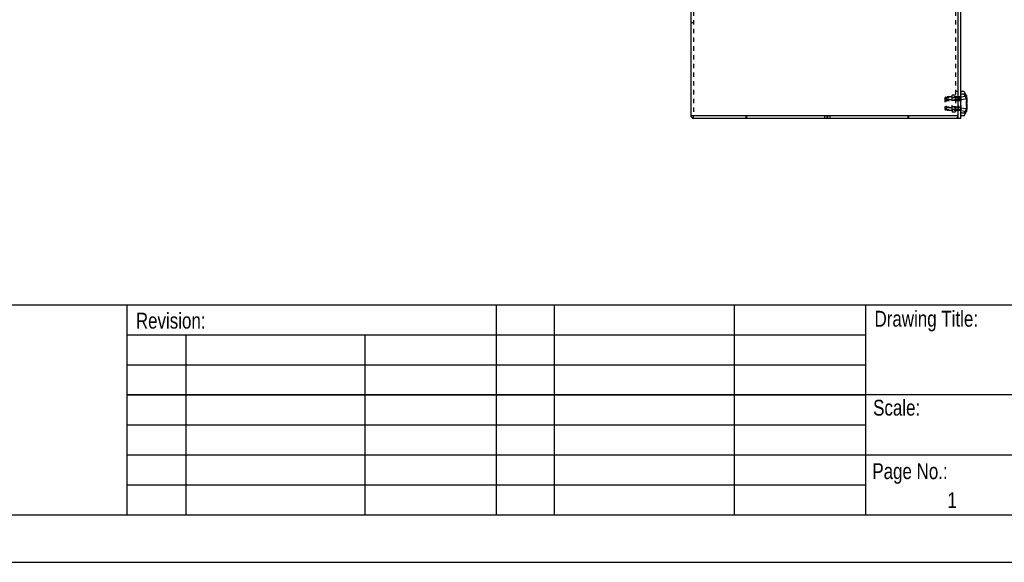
# Model space of a CAD drawing. Header units: millimetres. Extents: x -6552 to -4132, y 482 to 1483.
# Tile 67 of 80: x -4846 to -4478, y 482 to 685. Entities that reach past the tile are written whole.
import ezdxf

# ---------------------------------------------------------------- set-up
doc = ezdxf.new("R2010")
doc.units = ezdxf.units.MM
doc.header["$LTSCALE"] = 16.335
doc.linetypes.add('HIDDEN', pattern=[0.2, 0.1, -0.1])
doc.layers.get('0').update_dxf_attribs({"linetype": 'CONTINUOUS'})
for name, color, linetype in [('02___PRT_ALL_AXES', 7, 'CONTINUOUS'), ('1', 7, 'CONTINUOUS'), ('AXES', 7, 'CONTINUOUS'), ('DEFAULT_2', 8, 'HIDDEN'), ('图框', 7, 'CONTINUOUS')]:
    doc.layers.add(name, color=color, linetype=linetype)
doc.styles.add('MtXpl_Century_Gothic', font='GOTHIC.TTF')

# ---------------------------------------------------------------- blocks, each defined once
blk = doc.blocks.new('AAXXX')
at = {"layer": '1'}
for p, q in [((-2222.681, 298.221), (-2142.534, 298.221)), ((-2180.646, 298.221), (-2180.646, 293.66)), ((-2172.633, 298.221), (-2172.633, 293.66)), ((-2171.366, 293.66), (-2171.366, 298.221)), ((-2167.468, 298.221), (-2167.468, 293.66)), ((-2164.619, 298.221), (-2164.619, 293.66)), ((-2180.646, 297.57), (-2164.619, 297.57)), ((-2179.367, 297.57), (-2179.367, 293.66)), ((-2175.481, 297.57), (-2175.481, 293.66)), ((-2180.646, 296.918), (-2164.619, 296.918)), ((-2142.534, 296.266), (-2180.646, 296.266)), ((-2180.646, 296.266), (-2164.619, 296.266)), ((-2180.646, 295.615), (-2164.619, 295.615)), ((-2180.646, 294.963), (-2148.062, 294.963)), ((-2180.646, 294.311), (-2164.619, 294.311)), ((-2142.534, 293.66), (-2222.681, 293.66)), ((-2223.646, 292.634), (-2141.569, 292.634))]:
    blk.add_line(p, q, dxfattribs=at)
at = {"layer": '图框', "style": 'MtXpl_Century_Gothic', "width": 0.8}
for s, height, p in [('Revision:', 0.3436, (-2180.453, 297.704)), ('Drawing Title:', 0.34361, (-2164.42, 297.746)), ('Scale:', 0.3436, (-2164.45, 295.816)), ('Page No.:', 0.3436, (-2164.467, 294.439)), ('1', 0.344, (-2162.837, 293.809))]:
    blk.add_text(s, height=height, dxfattribs=at).set_placement(p)

msp = doc.modelspace()

# ---------------------------------------------------------------- linework, layer by layer
at = {"color": 7, "linetype": 'Continuous'}
for p, q in [((-4594.88, 1066.86), (-4594.88, 648.86)), ((-4494.88, 647.86), (-4494.88, 1067.86)), ((-4493.88, 647.86), (-4493.88, 1067.86)), ((-4491.78, 656.37), (-4491.78, 656.37)), ((-4491.77, 656.33), (-4491.77, 656.34)), ((-4491.77, 656.32), (-4491.77, 656.33)), ((-4491.76, 656.3), (-4491.77, 656.32)), ((-4491.76, 656.29), (-4491.76, 656.3)), ((-4491.75, 656.27), (-4491.76, 656.29)), ((-4491.74, 656.24), (-4491.75, 656.27)), ((-4491.73, 656.21), (-4491.74, 656.24)), ((-4491.78, 655.37), (-4491.78, 655.37)), ((-4491.78, 653.21), (-4491.77, 653.23)), ((-4491.78, 653.19), (-4491.78, 653.21)), ((-4491.78, 653.16), (-4491.78, 653.19)), ((-4491.78, 653.14), (-4491.78, 653.16)), ((-4491.78, 653.11), (-4491.78, 653.14)), ((-4491.77, 655.33), (-4491.77, 655.34)), ((-4491.77, 655.32), (-4491.77, 655.33)), ((-4491.76, 655.3), (-4491.77, 655.32)), ((-4491.77, 653.29), (-4491.76, 653.3)), ((-4491.77, 653.27), (-4491.77, 653.29)), ((-4491.77, 653.25), (-4491.77, 653.27)), ((-4491.77, 653.23), (-4491.77, 653.25)), ((-4491.76, 655.29), (-4491.76, 655.3)), ((-4491.75, 655.27), (-4491.76, 655.29)), ((-4491.76, 653.33), (-4491.74, 653.34)), ((-4491.76, 653.32), (-4491.76, 653.33)), ((-4491.76, 653.3), (-4491.76, 653.32)), ((-4491.74, 655.24), (-4491.75, 655.27)), ((-4491.75, 653.34), (-4491.71, 653.35)), ((-4491.73, 655.21), (-4491.74, 655.24)), ((-4491.72, 656.17), (-4491.73, 656.21)), ((-4491.72, 655.17), (-4491.73, 655.21)), ((-4491.71, 656.12), (-4491.72, 656.17)), ((-4491.71, 655.12), (-4491.72, 655.17)), ((-4491.69, 656.07), (-4491.71, 656.12)), ((-4491.69, 655.07), (-4491.71, 655.12)), ((-4491.71, 653.35), (-4491.67, 653.38)), ((-4491.67, 653.34), (-4491.7, 653.36)), ((-4491.67, 656.03), (-4491.69, 656.07)), ((-4491.67, 655.03), (-4491.69, 655.07)), ((-4491.65, 654.95), (-4491.67, 655.03)), ((-4491.67, 653.37), (-4491.64, 653.4)), ((-4491.64, 653.31), (-4491.67, 653.34)), ((-4491.62, 654.86), (-4491.65, 654.95)), ((-4491.64, 653.4), (-4491.61, 653.43)), ((-4491.61, 653.28), (-4491.64, 653.32)), ((-4491.6, 654.77), (-4491.62, 654.86)), ((-4491.61, 653.43), (-4491.58, 653.47)), ((-4491.58, 653.25), (-4491.61, 653.29)), ((-4491.57, 654.68), (-4491.6, 654.77)), ((-4491.58, 653.46), (-4491.56, 653.5)), ((-4491.56, 653.21), (-4491.58, 653.25)), ((-4491.55, 654.6), (-4491.57, 654.68)), ((-4491.56, 653.5), (-4491.54, 653.55)), ((-4491.54, 653.17), (-4491.56, 653.21)), ((-4491.53, 654.51), (-4491.55, 654.6)), ((-4491.54, 653.55), (-4491.52, 653.59)), ((-4491.52, 653.12), (-4491.54, 653.17)), ((-4491.52, 654.43), (-4491.53, 654.51)), ((-4491.5, 654.35), (-4491.52, 654.43)), ((-4491.52, 653.59), (-4491.5, 653.65)), ((-4491.5, 653.07), (-4491.52, 653.12)), ((-4491.49, 654.27), (-4491.5, 654.35)), ((-4491.5, 653.64), (-4491.49, 653.7)), ((-4491.49, 653.01), (-4491.5, 653.07)), ((-4491.48, 654.19), (-4491.49, 654.27)), ((-4491.49, 653.7), (-4491.48, 653.76)), ((-4491.48, 652.95), (-4491.49, 653.02)), ((-4491.49, 652.45), (-4491.48, 652.53)), ((-4491.47, 654.11), (-4491.48, 654.19)), ((-4491.48, 653.76), (-4491.47, 653.83)), ((-4491.47, 652.89), (-4491.48, 652.95)), ((-4491.48, 652.53), (-4491.47, 652.6)), ((-4491.47, 654.04), (-4491.47, 654.11)), ((-4491.47, 653.97), (-4491.47, 654.04)), ((-4491.47, 653.89), (-4491.47, 653.97)), ((-4491.47, 653.83), (-4491.47, 653.9)), ((-4491.47, 652.82), (-4491.47, 652.89)), ((-4491.47, 652.75), (-4491.47, 652.82)), ((-4491.47, 652.68), (-4491.47, 652.75)), ((-4491.47, 652.6), (-4491.47, 652.68)), ((-4593.88, 648.86), (-4594.88, 648.86)), ((-4494.88, 648.86), (-4593.88, 648.86)), ((-4593.88, 647.86), (-4593.88, 648.86)), ((-4491.78, 650.34), (-4491.78, 650.34)), ((-4491.77, 650.4), (-4491.76, 650.41)), ((-4491.77, 650.39), (-4491.76, 650.4)), ((-4491.77, 650.38), (-4491.77, 650.39)), ((-4491.77, 650.37), (-4491.77, 650.38)), ((-4491.77, 650.36), (-4491.77, 650.37)), ((-4491.74, 652.38), (-4491.76, 652.38)), ((-4491.76, 650.43), (-4491.75, 650.45)), ((-4491.76, 650.41), (-4491.75, 650.43)), ((-4491.71, 652.36), (-4491.75, 652.38)), ((-4491.75, 650.45), (-4491.74, 650.48)), ((-4491.74, 650.49), (-4491.72, 650.53)), ((-4491.74, 650.47), (-4491.74, 650.5)), ((-4491.73, 650.53), (-4491.71, 650.57)), ((-4491.67, 652.34), (-4491.71, 652.36)), ((-4491.71, 650.57), (-4491.7, 650.62)), ((-4491.7, 650.61), (-4491.68, 650.67)), ((-4491.68, 650.66), (-4491.67, 650.69)), ((-4491.64, 652.31), (-4491.67, 652.34)), ((-4491.67, 650.69), (-4491.65, 650.76)), ((-4491.65, 650.76), (-4491.62, 650.86)), ((-4491.61, 652.28), (-4491.64, 652.32)), ((-4491.62, 650.85), (-4491.6, 650.95)), ((-4491.58, 652.25), (-4491.61, 652.29)), ((-4491.6, 650.94), (-4491.57, 651.03)), ((-4491.56, 652.21), (-4491.58, 652.25)), ((-4491.57, 651.03), (-4491.55, 651.12)), ((-4491.54, 652.17), (-4491.56, 652.21)), ((-4491.55, 651.12), (-4491.53, 651.2)), ((-4491.54, 652.17), (-4491.53, 652.2)), ((-4491.52, 652.12), (-4491.54, 652.17)), ((-4491.53, 652.2), (-4491.52, 652.29)), ((-4491.53, 651.2), (-4491.52, 651.29)), ((-4491.52, 652.29), (-4491.5, 652.37)), ((-4491.5, 652.07), (-4491.52, 652.12)), ((-4491.52, 651.29), (-4491.5, 651.37)), ((-4491.5, 652.37), (-4491.49, 652.45)), ((-4491.49, 652.01), (-4491.5, 652.07)), ((-4491.5, 651.37), (-4491.49, 651.45)), ((-4491.48, 651.95), (-4491.49, 652.02)), ((-4491.49, 651.45), (-4491.48, 651.53)), ((-4491.47, 651.89), (-4491.48, 651.95)), ((-4491.48, 651.53), (-4491.47, 651.6)), ((-4491.47, 651.82), (-4491.47, 651.89)), ((-4491.47, 651.75), (-4491.47, 651.82)), ((-4491.47, 651.68), (-4491.47, 651.75)), ((-4491.47, 651.6), (-4491.47, 651.68)), ((-4493.88, 647.86), (-4593.88, 647.86))]:
    msp.add_line(p, q, dxfattribs=at)
for points in [[(-4491.77, 656.34), (-4491.77, 656.35), (-4491.77, 656.35), (-4491.78, 656.35), (-4491.78, 656.36), (-4491.78, 656.36), (-4491.78, 656.37), (-4491.78, 656.37), (-4491.78, 656.37)], [(-4491.77, 655.34), (-4491.77, 655.35), (-4491.78, 655.35), (-4491.78, 655.36), (-4491.78, 655.36), (-4491.78, 655.37), (-4491.78, 655.37), (-4491.78, 655.37)], [(-4491.75, 652.38), (-4491.76, 652.39), (-4491.76, 652.4), (-4491.76, 652.41), (-4491.77, 652.43), (-4491.77, 652.45), (-4491.77, 652.46), (-4491.77, 652.49), (-4491.78, 652.51), (-4491.78, 652.53), (-4491.78, 652.56), (-4491.78, 652.58), (-4491.78, 652.61)], [(-4491.76, 653.33), (-4491.75, 653.34), (-4491.75, 653.35), (-4491.75, 653.36), (-4491.75, 653.36), (-4491.75, 653.36)], [(-4491.54, 654.54), (-4491.54, 654.55), (-4491.52, 654.59), (-4491.5, 654.65), (-4491.49, 654.7), (-4491.48, 654.76), (-4491.47, 654.83), (-4491.47, 654.9), (-4491.47, 654.97), (-4491.47, 655.04), (-4491.47, 655.11), (-4491.48, 655.19), (-4491.49, 655.27), (-4491.5, 655.35), (-4491.52, 655.43), (-4491.53, 655.51), (-4491.55, 655.6), (-4491.57, 655.68), (-4491.6, 655.77), (-4491.62, 655.86), (-4491.65, 655.95), (-4491.67, 656.03)], [(-4491.78, 650.34), (-4491.78, 650.34), (-4491.78, 650.34), (-4491.78, 650.35), (-4491.78, 650.35), (-4491.78, 650.35), (-4491.78, 650.35), (-4491.78, 650.36), (-4491.78, 650.36), (-4491.77, 650.36)], [(-4491.75, 652.35), (-4491.75, 652.35), (-4491.75, 652.35), (-4491.75, 652.36), (-4491.75, 652.36), (-4491.75, 652.37), (-4491.75, 652.38)]]:
    msp.add_lwpolyline(points, dxfattribs=at)
for centre, radius, start, end in [((-4493.58, 657.56), 0.3, 90, 180), ((-4493.58, 656.56), 0.3, 90, 180), ((-4492.74, 657.56), 0.3, 34.6731, 90), ((-4492.74, 656.56), 0.3, 34.6731, 90), ((-4498.09, 653.86), 6.8, 22.1657, 34.6731), ((-4498.09, 652.86), 6.8, 22.1657, 34.6731), ((-4491.97, 656.35), 0.2, 358.2195, 22.1657), ((-4491.97, 655.35), 0.2, 358.2195, 22.1657), ((-4498.35, 652.86), 6.58, 357.8148, 2.1852), ((-4593.88, 648.86), 1, 180, 270), ((-4493.58, 649.16), 0.3, 185, 270), ((-4492.74, 649.16), 0.3, 270, 325.3269), ((-4498.09, 652.86), 6.8, 325.3269, 337.8343), ((-4491.97, 650.37), 0.2, 337.8343, 1.7806)]:
    msp.add_arc(centre, radius, start, end, dxfattribs=at)
at = {"layer": '02___PRT_ALL_AXES', "color": 8, "linetype": 'HIDDEN'}
for p, q in [((-4495.88, 1066.86), (-4495.88, 648.86)), ((-4495.88, 655.51), (-4494.88, 655.51)), ((-4495.88, 654.51), (-4494.88, 654.51)), ((-4493.88, 655.96), (-4494.88, 655.96)), ((-4494.88, 655.96), (-4494.88, 650.76)), ((-4493.88, 654.96), (-4494.88, 654.96)), ((-4493.88, 655.96), (-4493.88, 650.76)), ((-4495.88, 652.21), (-4494.88, 652.21)), ((-4495.88, 651.21), (-4494.88, 651.21)), ((-4493.88, 651.76), (-4494.88, 651.76)), ((-4493.88, 650.76), (-4494.88, 650.76))]:
    msp.add_line(p, q, dxfattribs=at)
at = {"layer": 'AXES', "color": 7, "linetype": 'Continuous'}
for p, q in [((-4492.74, 657.86), (-4493.58, 657.86)), ((-4492.74, 656.86), (-4493.58, 656.86)), ((-4492.74, 648.86), (-4493.58, 648.86))]:
    msp.add_line(p, q, dxfattribs=at)
at = {"layer": 'AXES', "color": 8, "linetype": 'HIDDEN'}
for p, q in [((-4494.08, 655.86), (-4499.38, 655.86)), ((-4494.08, 654.86), (-4499.38, 654.86)), ((-4494.08, 651.86), (-4499.38, 651.86)), ((-4494.08, 650.86), (-4499.38, 650.86)), ((-4492.74, 649.86), (-4493.58, 649.86))]:
    msp.add_line(p, q, dxfattribs=at)
at = {"layer": 'DEFAULT_2', "color": 8, "linetype": 'HIDDEN'}
for p, q in [((-4593.88, 1066.86), (-4593.88, 648.86)), ((-4495.88, 1066.86), (-4495.88, 648.86)), ((-4593.88, 683.61), (-4594.88, 683.61)), ((-4495.88, 656.51), (-4497.08, 656.51)), ((-4497.08, 655.51), (-4497.08, 656.51)), ((-4494.88, 657.86), (-4495.88, 657.86)), ((-4491.78, 656.36), (-4491.78, 656.37)), ((-4491.78, 656.37), (-4491.78, 656.37)), ((-4491.78, 656.37), (-4491.78, 656.37)), ((-4491.78, 656.37), (-4491.78, 656.37)), ((-4491.78, 656.37), (-4491.78, 656.37)), ((-4491.77, 656.35), (-4491.77, 656.35)), ((-4491.77, 656.34), (-4491.77, 656.34)), ((-4491.76, 656.29), (-4491.76, 656.29)), ((-4499.88, 655.36), (-4499.38, 655.86)), ((-4499.88, 655.51), (-4497.08, 655.51)), ((-4499.88, 655.51), (-4499.88, 651.21)), ((-4499.88, 654.36), (-4499.38, 654.86)), ((-4499.88, 654.51), (-4497.08, 654.51)), ((-4499.38, 655.86), (-4499.38, 650.86)), ((-4494.88, 655.86), (-4497.08, 655.86)), ((-4495.88, 655.51), (-4497.08, 655.51)), ((-4497.08, 651.21), (-4497.08, 655.51)), ((-4494.88, 654.86), (-4497.08, 654.86)), ((-4495.88, 654.51), (-4497.08, 654.51)), ((-4495.88, 655.51), (-4493.88, 655.51)), ((-4495.88, 654.51), (-4493.88, 654.51)), ((-4493.78, 655.96), (-4491.95, 656.15)), ((-4493.78, 650.76), (-4493.78, 655.96)), ((-4493.78, 654.96), (-4491.95, 655.15)), ((-4491.84, 654.31), (-4491.89, 654.31)), ((-4491.84, 653.4), (-4491.89, 653.41)), ((-4491.84, 653.31), (-4491.89, 653.31)), ((-4491.84, 654.31), (-4491.82, 654.32)), ((-4491.82, 653.4), (-4491.84, 653.4)), ((-4491.84, 653.31), (-4491.82, 653.32)), ((-4491.82, 654.32), (-4491.78, 654.32)), ((-4491.78, 653.39), (-4491.82, 653.4)), ((-4491.82, 653.32), (-4491.78, 653.32)), ((-4491.78, 655.36), (-4491.78, 655.37)), ((-4491.78, 655.37), (-4491.78, 655.37)), ((-4491.78, 655.37), (-4491.78, 655.37)), ((-4491.78, 655.37), (-4491.78, 655.37)), ((-4491.78, 655.37), (-4491.78, 655.37)), ((-4491.78, 654.32), (-4491.74, 654.34)), ((-4491.78, 654.21), (-4491.77, 654.23)), ((-4491.78, 654.19), (-4491.78, 654.21)), ((-4491.78, 654.16), (-4491.78, 654.19)), ((-4491.78, 654.13), (-4491.78, 654.16)), ((-4491.78, 654.11), (-4491.78, 654.14)), ((-4491.78, 653.58), (-4491.78, 653.61)), ((-4491.78, 653.55), (-4491.78, 653.58)), ((-4491.78, 653.53), (-4491.78, 653.56)), ((-4491.78, 653.51), (-4491.78, 653.53)), ((-4491.77, 653.48), (-4491.78, 653.51)), ((-4491.74, 653.38), (-4491.78, 653.39)), ((-4491.78, 653.32), (-4491.76, 653.33)), ((-4491.78, 652.58), (-4491.78, 652.58)), ((-4491.78, 652.55), (-4491.78, 652.56)), ((-4491.78, 652.53), (-4491.78, 652.53)), ((-4491.77, 655.35), (-4491.77, 655.35)), ((-4491.77, 655.34), (-4491.77, 655.34)), ((-4491.77, 654.29), (-4491.76, 654.3)), ((-4491.77, 654.27), (-4491.77, 654.29)), ((-4491.77, 654.23), (-4491.77, 654.25)), ((-4491.77, 653.46), (-4491.77, 653.49)), ((-4491.77, 653.44), (-4491.77, 653.46)), ((-4491.77, 653.43), (-4491.77, 653.45)), ((-4491.76, 653.41), (-4491.77, 653.43)), ((-4491.76, 655.29), (-4491.76, 655.29)), ((-4491.76, 654.33), (-4491.75, 654.34)), ((-4491.76, 654.32), (-4491.76, 654.33)), ((-4491.76, 653.4), (-4491.76, 653.41)), ((-4491.76, 653.39), (-4491.76, 653.4)), ((-4491.75, 653.38), (-4491.76, 653.39)), ((-4491.75, 654.34), (-4491.71, 654.35)), ((-4491.71, 653.36), (-4491.75, 653.38)), ((-4491.75, 653.37), (-4491.75, 653.38)), ((-4491.75, 653.34), (-4491.75, 653.34)), ((-4491.7, 656.1), (-4491.71, 656.12)), ((-4491.7, 655.1), (-4491.71, 655.12)), ((-4491.71, 654.35), (-4491.67, 654.38)), ((-4491.7, 653.36), (-4491.71, 653.36)), ((-4491.69, 656.07), (-4491.69, 656.07)), ((-4491.69, 655.07), (-4491.69, 655.07)), ((-4491.67, 654.37), (-4491.64, 654.4)), ((-4491.65, 655.95), (-4491.65, 655.95)), ((-4491.64, 654.4), (-4491.61, 654.43)), ((-4491.62, 655.86), (-4491.62, 655.86)), ((-4491.61, 654.43), (-4491.58, 654.47)), ((-4491.6, 655.77), (-4491.6, 655.77)), ((-4491.58, 654.46), (-4491.56, 654.5)), ((-4491.57, 655.68), (-4491.57, 655.68)), ((-4491.56, 654.5), (-4491.54, 654.54)), ((-4491.55, 655.6), (-4491.55, 655.6)), ((-4491.54, 654.55), (-4491.54, 654.55)), ((-4491.53, 655.51), (-4491.53, 655.51)), ((-4491.52, 655.43), (-4491.52, 655.43)), ((-4491.52, 654.59), (-4491.52, 654.59)), ((-4491.5, 655.35), (-4491.5, 655.35)), ((-4491.5, 654.64), (-4491.5, 654.65)), ((-4491.49, 655.27), (-4491.49, 655.27)), ((-4491.49, 654.7), (-4491.49, 654.7)), ((-4491.48, 655.19), (-4491.48, 655.19)), ((-4491.48, 654.76), (-4491.48, 654.76)), ((-4491.47, 655.11), (-4491.47, 655.11)), ((-4491.47, 655.04), (-4491.47, 655.04)), ((-4491.47, 654.97), (-4491.47, 654.97)), ((-4491.47, 654.89), (-4491.47, 654.9)), ((-4491.47, 654.83), (-4491.47, 654.83)), ((-4574.38, 648.86), (-4574.38, 647.86)), ((-4574.08, 648.86), (-4574.08, 647.86)), ((-4544.88, 648.86), (-4544.88, 647.86)), ((-4544.04, 648.86), (-4544.04, 647.86)), ((-4544.04, 648.86), (-4544.04, 647.86)), ((-4543.73, 648.86), (-4543.73, 647.86)), ((-4542.88, 648.86), (-4542.88, 647.86)), ((-4513.68, 648.86), (-4513.68, 647.86)), ((-4513.38, 648.86), (-4513.38, 647.86)), ((-4499.88, 652.36), (-4499.38, 651.86)), ((-4499.88, 652.21), (-4497.08, 652.21)), ((-4499.88, 651.36), (-4499.38, 650.86)), ((-4499.88, 651.21), (-4497.08, 651.21)), ((-4495.88, 652.21), (-4497.08, 652.21)), ((-4494.88, 651.86), (-4497.08, 651.86)), ((-4495.88, 651.21), (-4497.08, 651.21)), ((-4497.08, 651.21), (-4497.08, 650.21)), ((-4494.88, 650.86), (-4497.08, 650.86)), ((-4495.88, 650.21), (-4497.08, 650.21)), ((-4495.88, 652.21), (-4493.88, 652.21)), ((-4495.88, 651.21), (-4493.88, 651.21)), ((-4493.78, 651.76), (-4491.95, 651.57)), ((-4493.78, 650.76), (-4491.95, 650.57)), ((-4491.84, 652.4), (-4491.89, 652.41)), ((-4491.82, 652.4), (-4491.84, 652.4)), ((-4491.78, 652.39), (-4491.82, 652.4)), ((-4491.78, 652.51), (-4491.78, 652.51)), ((-4491.76, 652.38), (-4491.78, 652.39)), ((-4491.78, 651.36), (-4491.77, 651.37)), ((-4491.78, 651.35), (-4491.78, 651.36)), ((-4491.78, 651.36), (-4491.78, 651.36)), ((-4491.78, 651.34), (-4491.78, 651.35)), ((-4491.78, 651.35), (-4491.78, 651.35)), ((-4491.78, 651.35), (-4491.78, 651.35)), ((-4491.78, 651.35), (-4491.78, 651.35)), ((-4491.78, 650.35), (-4491.78, 650.35)), ((-4491.78, 650.35), (-4491.78, 650.35)), ((-4491.78, 650.35), (-4491.78, 650.35)), ((-4491.78, 650.34), (-4491.78, 650.34)), ((-4491.78, 650.34), (-4491.78, 650.34)), ((-4491.77, 652.48), (-4491.77, 652.49)), ((-4491.77, 652.46), (-4491.77, 652.46)), ((-4491.77, 652.44), (-4491.77, 652.45)), ((-4491.77, 652.43), (-4491.77, 652.43)), ((-4491.77, 652.38), (-4491.77, 652.37)), ((-4491.77, 651.4), (-4491.76, 651.41)), ((-4491.77, 651.39), (-4491.76, 651.4)), ((-4491.77, 651.38), (-4491.77, 651.39)), ((-4491.77, 651.37), (-4491.77, 651.38)), ((-4491.77, 651.36), (-4491.77, 651.37)), ((-4491.77, 650.37), (-4491.77, 650.37)), ((-4491.76, 652.41), (-4491.76, 652.41)), ((-4491.76, 652.4), (-4491.76, 652.4)), ((-4491.76, 651.43), (-4491.75, 651.45)), ((-4491.76, 651.41), (-4491.75, 651.43)), ((-4491.75, 652.38), (-4491.75, 652.38)), ((-4491.75, 651.45), (-4491.74, 651.48)), ((-4491.74, 651.49), (-4491.72, 651.53)), ((-4491.74, 651.47), (-4491.74, 651.5)), ((-4491.73, 651.53), (-4491.71, 651.57)), ((-4491.71, 651.57), (-4491.7, 651.62)), ((-4491.7, 651.61), (-4491.68, 651.67)), ((-4491.68, 651.66), (-4491.67, 651.69)), ((-4491.67, 651.69), (-4491.65, 651.76)), ((-4491.65, 651.76), (-4491.62, 651.86)), ((-4491.62, 651.85), (-4491.6, 651.95)), ((-4491.6, 651.94), (-4491.57, 652.03)), ((-4491.57, 652.03), (-4491.55, 652.12)), ((-4491.55, 652.12), (-4491.54, 652.17))]:
    msp.add_line(p, q, dxfattribs=at)
for points in [[(-4491.78, 656.34), (-4491.78, 656.33), (-4491.78, 656.32), (-4491.78, 656.31), (-4491.78, 656.3), (-4491.79, 656.29), (-4491.79, 656.28), (-4491.79, 656.27), (-4491.8, 656.26), (-4491.8, 656.25), (-4491.81, 656.24), (-4491.82, 656.23), (-4491.82, 656.22), (-4491.83, 656.21), (-4491.84, 656.2), (-4491.85, 656.2), (-4491.86, 656.19), (-4491.87, 656.18), (-4491.88, 656.18), (-4491.89, 656.17), (-4491.9, 656.16), (-4491.91, 656.16), (-4491.93, 656.16), (-4491.94, 656.15), (-4491.95, 656.15), (-4491.96, 656.15)], [(-4491.78, 656.37), (-4491.78, 656.37), (-4491.78, 656.37), (-4491.78, 656.37), (-4491.78, 656.37), (-4491.78, 656.37), (-4491.78, 656.36), (-4491.78, 656.36), (-4491.78, 656.35), (-4491.78, 656.35), (-4491.78, 656.34), (-4491.78, 656.33), (-4491.78, 656.32), (-4491.78, 656.31), (-4491.78, 656.3), (-4491.79, 656.29), (-4491.79, 656.28), (-4491.79, 656.27), (-4491.8, 656.26), (-4491.8, 656.25), (-4491.81, 656.24), (-4491.81, 656.23), (-4491.82, 656.23), (-4491.83, 656.22), (-4491.83, 656.21), (-4491.84, 656.2), (-4491.85, 656.19), (-4491.86, 656.19), (-4491.87, 656.18), (-4491.88, 656.17), (-4491.89, 656.17), (-4491.9, 656.16), (-4491.92, 656.16), (-4491.93, 656.16), (-4491.94, 656.15), (-4491.95, 656.15)], [(-4491.78, 655.34), (-4491.78, 655.33), (-4491.78, 655.32), (-4491.78, 655.31), (-4491.78, 655.3), (-4491.79, 655.29), (-4491.79, 655.28), (-4491.79, 655.27), (-4491.8, 655.26), (-4491.8, 655.25), (-4491.81, 655.24), (-4491.82, 655.23), (-4491.82, 655.22), (-4491.83, 655.21), (-4491.84, 655.2), (-4491.85, 655.2), (-4491.86, 655.19), (-4491.87, 655.18), (-4491.88, 655.18), (-4491.89, 655.17), (-4491.9, 655.16), (-4491.91, 655.16), (-4491.93, 655.16), (-4491.94, 655.15), (-4491.95, 655.15), (-4491.96, 655.15)], [(-4491.78, 655.37), (-4491.78, 655.37), (-4491.78, 655.37), (-4491.78, 655.37), (-4491.78, 655.37), (-4491.78, 655.37), (-4491.78, 655.36), (-4491.78, 655.36), (-4491.78, 655.35), (-4491.78, 655.35), (-4491.78, 655.34), (-4491.78, 655.33), (-4491.78, 655.32), (-4491.78, 655.31), (-4491.78, 655.3), (-4491.79, 655.29), (-4491.79, 655.28), (-4491.79, 655.27), (-4491.8, 655.26), (-4491.8, 655.25), (-4491.81, 655.24), (-4491.81, 655.23), (-4491.82, 655.23), (-4491.83, 655.22), (-4491.83, 655.21), (-4491.84, 655.2), (-4491.85, 655.19), (-4491.86, 655.19), (-4491.87, 655.18), (-4491.88, 655.17), (-4491.89, 655.17), (-4491.9, 655.16), (-4491.92, 655.16), (-4491.93, 655.16), (-4491.94, 655.15), (-4491.95, 655.15)], [(-4491.75, 654.36), (-4491.75, 654.36), (-4491.75, 654.36), (-4491.75, 654.36), (-4491.75, 654.36), (-4491.75, 654.36), (-4491.75, 654.35), (-4491.76, 654.35), (-4491.77, 654.34), (-4491.77, 654.34), (-4491.79, 654.33), (-4491.8, 654.32), (-4491.81, 654.32), (-4491.83, 654.31), (-4491.84, 654.31)], [(-4491.84, 653.4), (-4491.83, 653.4), (-4491.81, 653.4), (-4491.8, 653.39), (-4491.79, 653.39), (-4491.78, 653.38), (-4491.77, 653.37), (-4491.76, 653.37), (-4491.75, 653.36), (-4491.75, 653.36), (-4491.75, 653.36), (-4491.75, 653.35)], [(-4491.75, 653.36), (-4491.75, 653.36), (-4491.75, 653.36), (-4491.75, 653.36), (-4491.75, 653.36), (-4491.75, 653.36), (-4491.75, 653.35), (-4491.76, 653.35), (-4491.77, 653.34), (-4491.77, 653.34), (-4491.79, 653.33), (-4491.8, 653.32), (-4491.81, 653.32), (-4491.83, 653.31), (-4491.84, 653.31)], [(-4491.77, 654.25), (-4491.77, 654.27), (-4491.77, 654.29)], [(-4491.76, 654.3), (-4491.76, 654.32), (-4491.76, 654.33)], [(-4491.75, 654.34), (-4491.75, 654.35), (-4491.75, 654.35), (-4491.75, 654.36), (-4491.75, 654.36)], [(-4491.75, 653.36), (-4491.75, 653.36), (-4491.75, 653.37)], [(-4491.75, 653.35), (-4491.75, 653.35), (-4491.75, 653.35), (-4491.75, 653.36)], [(-4491.96, 651.57), (-4491.95, 651.57), (-4491.94, 651.56), (-4491.93, 651.56), (-4491.91, 651.56), (-4491.9, 651.55), (-4491.89, 651.55), (-4491.88, 651.54), (-4491.87, 651.53), (-4491.86, 651.53), (-4491.85, 651.52), (-4491.84, 651.51), (-4491.83, 651.5), (-4491.82, 651.49), (-4491.81, 651.48), (-4491.81, 651.47), (-4491.8, 651.46), (-4491.8, 651.45), (-4491.79, 651.44), (-4491.79, 651.43), (-4491.79, 651.42), (-4491.78, 651.41), (-4491.78, 651.4), (-4491.78, 651.4), (-4491.78, 651.39), (-4491.78, 651.38), (-4491.78, 651.37), (-4491.78, 651.36), (-4491.78, 651.36), (-4491.78, 651.35)], [(-4491.96, 650.57), (-4491.95, 650.57), (-4491.94, 650.56), (-4491.93, 650.56), (-4491.91, 650.56), (-4491.9, 650.55), (-4491.89, 650.55), (-4491.88, 650.54), (-4491.87, 650.53), (-4491.86, 650.53), (-4491.85, 650.52), (-4491.84, 650.51), (-4491.83, 650.5), (-4491.82, 650.49), (-4491.81, 650.48), (-4491.81, 650.47), (-4491.8, 650.46), (-4491.8, 650.45), (-4491.79, 650.44), (-4491.79, 650.43), (-4491.79, 650.42), (-4491.78, 650.41), (-4491.78, 650.4), (-4491.78, 650.4), (-4491.78, 650.39), (-4491.78, 650.38), (-4491.78, 650.37), (-4491.78, 650.36), (-4491.78, 650.36), (-4491.78, 650.35)], [(-4491.95, 651.57), (-4491.94, 651.56), (-4491.93, 651.56), (-4491.91, 651.56), (-4491.9, 651.55), (-4491.89, 651.55), (-4491.88, 651.54), (-4491.87, 651.54), (-4491.86, 651.53), (-4491.85, 651.52), (-4491.84, 651.51), (-4491.83, 651.51), (-4491.83, 651.5), (-4491.82, 651.49), (-4491.81, 651.48), (-4491.81, 651.47), (-4491.8, 651.46), (-4491.8, 651.45), (-4491.79, 651.44), (-4491.79, 651.43), (-4491.78, 651.42), (-4491.78, 651.41), (-4491.78, 651.4), (-4491.78, 651.39), (-4491.78, 651.38), (-4491.78, 651.38), (-4491.78, 651.37)], [(-4491.95, 650.57), (-4491.94, 650.56), (-4491.93, 650.56), (-4491.91, 650.56), (-4491.9, 650.55), (-4491.89, 650.55), (-4491.88, 650.54), (-4491.87, 650.54), (-4491.86, 650.53), (-4491.85, 650.52), (-4491.84, 650.51), (-4491.83, 650.51), (-4491.83, 650.5), (-4491.82, 650.49), (-4491.81, 650.48), (-4491.81, 650.47), (-4491.8, 650.46), (-4491.8, 650.45), (-4491.79, 650.44), (-4491.79, 650.43), (-4491.78, 650.42), (-4491.78, 650.41), (-4491.78, 650.4), (-4491.78, 650.39), (-4491.78, 650.38), (-4491.78, 650.38), (-4491.78, 650.37)], [(-4491.84, 652.4), (-4491.83, 652.4), (-4491.81, 652.4), (-4491.8, 652.39), (-4491.79, 652.39), (-4491.78, 652.38), (-4491.77, 652.37), (-4491.76, 652.37), (-4491.75, 652.36), (-4491.75, 652.36), (-4491.75, 652.36), (-4491.75, 652.35)], [(-4491.78, 651.35), (-4491.78, 651.35), (-4491.78, 651.35), (-4491.78, 651.34), (-4491.78, 651.34)], [(-4491.78, 651.34), (-4491.78, 651.34), (-4491.78, 651.34), (-4491.78, 651.34), (-4491.78, 651.34)], [(-4491.78, 650.35), (-4491.78, 650.35), (-4491.78, 650.35), (-4491.78, 650.34), (-4491.78, 650.34)], [(-4491.76, 652.38), (-4491.76, 652.39), (-4491.76, 652.39)]]:
    msp.add_lwpolyline(points, dxfattribs=at)
for centre, radius, start, end in [((-4491.97, 656.35), 0.2, 276, 358.2195), ((-4494.08, 656.06), 0.2, 270, 0), ((-4494.08, 655.06), 0.2, 270, 0), ((-4491.97, 655.35), 0.2, 276, 358.2195), ((-4498.35, 653.86), 6.58, 357.8148, 2.1852), ((-4498.35, 652.86), 6.58, 1.7002, 2.186), ((-4498.35, 652.86), 6.58, 358.3002, 1.6998), ((-4498.35, 652.86), 6.58, 357.814, 358.2998), ((-4495.88, 648.86), 1, 270, 0), ((-4494.08, 651.66), 0.2, 0, 90), ((-4494.08, 650.66), 0.2, 0, 90), ((-4493.58, 650.16), 0.3, 180, 270), ((-4493.58, 649.16), 0.3, 180, 185), ((-4492.74, 650.16), 0.3, 270, 325.3269), ((-4498.09, 653.86), 6.8, 325.3269, 337.8343), ((-4491.97, 651.37), 0.2, 337.8343, 84), ((-4491.97, 650.37), 0.2, 1.7806, 84)]:
    msp.add_arc(centre, radius, start, end, dxfattribs=at)

# ---------------------------------------------------------------- block references
at = {"xscale": 17.24976, "yscale": 17.24976, "zscale": 17.24976}
msp.add_blockref('AAXXX', (32809.57, -4566.13), dxfattribs=at)

doc.saveas('drawing.dxf')
